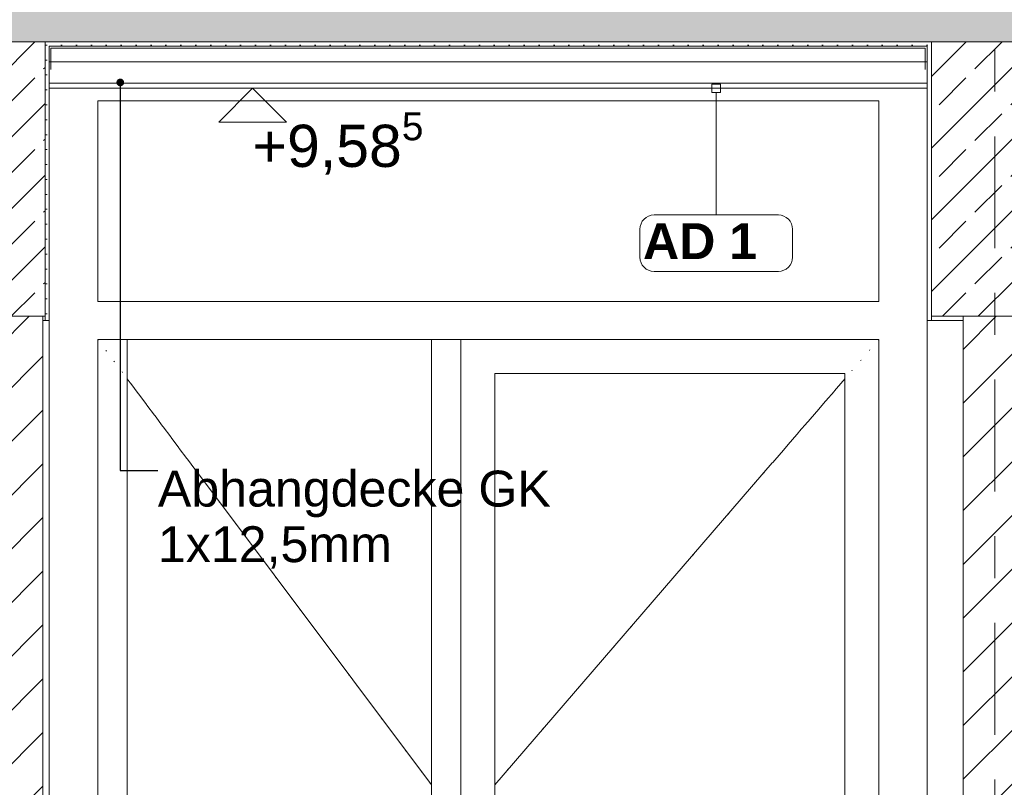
# Model space of a CAD drawing. Header units: metres. Extents: x -17.8 to 3.6, y -5.9 to 16.3.
# Tile 45 of 77: x -8.2 to -5.8, y 7.9 to 9.7. Entities that reach past the tile are written whole.
import ezdxf

# ---------------------------------------------------------------- set-up
doc = ezdxf.new("R2010")
doc.units = ezdxf.units.M
doc.header["$MEASUREMENT"] = 0
doc.linetypes.add('Strichlinie doppelt', pattern=[0.546806, 0.264583, -0.105833, 0.070556, -0.105833])
doc.linetypes.add('Wipeout_Contour', pattern=[1, 0, -1])
for name, color, linetype in [('152 - Bemaßung_ Beschriftung.Ausbau', 7, 'Continuous'), ('301 - Elemente.Linie', 7, 'Continuous'), ('451 - Universal.Achsen Raster', 7, 'Continuous'), ('603 - Struktur.Bodenplatte_ Decke Roh', 7, 'Continuous'), ('605 - Struktur.Wand Innen', 7, 'Continuous'), ('607 - Struktur.Stütze', 7, 'Continuous'), ('608 - Struktur.Träger', 7, 'Continuous'), ('Neubau_152 - Bemaßung_ Beschriftung.Ausbau', 7, 'Continuous'), ('Neubau_651 - Abdeckung.Decke abgehängt_ bekleidet', 7, 'Continuous')]:
    doc.layers.add(name, color=color, linetype=linetype)
doc.styles.add('ERSTELLTER_STIL_1', font='txt')
doc.styles.add('ERSTELLTER_STIL_2', font='txt')
doc.dimstyles.new('ERSTELLTER_STIL__1', dxfattribs={"dimtxt": 0.1, "dimasz": 0.0532, "dimexe": 0.18, "dimexo": 0.0625, "dimgap": 0, "dimtad": 1, "dimzin": 0, "dimdsep": 46, "dimtxsty": 'ERSTELLTER_STIL_1', "dimblk": 'ARROWHEAD_2', "dimblk1": 'ARROWHEAD_2', "dimblk2": 'ARROWHEAD_2', "dimcen": 0.09, "dimse1": 1, "dimse2": 1, "dimclrd": 7, "dimclre": 7, "dimclrt": 7, "dimazin": 0, "dimtfac": 1, "dimtdec": 4, "dimtmove": 0, "dimatfit": 3, "dimfxl": 1, "dimtolj": 1, "dimtzin": 0, "dimarcsym": 0})
doc.dimstyles.new('ERSTELLTER_STIL__4', dxfattribs={"dimtxt": 0.18, "dimasz": 0.03648, "dimexe": 0.18, "dimexo": 0.0625, "dimgap": 0, "dimtad": 0, "dimtih": 1, "dimtoh": 1, "dimdec": 4, "dimzin": 0, "dimdsep": 46, "dimcen": 0.09, "dimadec": 0, "dimazin": 0, "dimtfac": 1, "dimtdec": 4, "dimtmove": 0, "dimatfit": 3, "dimldrblk": 'ARROWHEAD_11', "dimfxl": 1, "dimtolj": 1, "dimtzin": 0, "dimarcsym": 0})
pattern_1 = [(45, (0, 0), (-0.0848528, 0.0848528), []), (45, (-0.04243, 0.04243), (-0.0848528, 0.0848528), [0.09, -0.03])]
pattern_2 = [(45, (0, 0), (-0.01767767, 0.01767767), [0, -0.025])]
pattern_3 = [(45, (0, 0), (-0.0636396, 0.0636396), [])]

# ---------------------------------------------------------------- blocks, each defined once
blk = doc.blocks.new('*D92')
at = {"layer": '152 - Bemaßung_ Beschriftung.Ausbau', "color": 7, "linetype": 'Continuous', "lineweight": 5}
for p, q in [((-14.855, 0), (-14.855, 13.3199)), ((-14.8025, 0), (-14.9075, 0)), ((-14.89, 0.0202), (-14.82, -0.0202)), ((-14.855, -1.75), (-14.855, 0)), ((-14.89, -1.7298), (-14.82, -1.7702)), ((-14.8025, -1.75), (-14.9075, -1.75))]:
    blk.add_line(p, q, dxfattribs=at)
at = {"color": 254, "linetype": 'Wipeout_Contour', "lineweight": 0, "ltscale": 59.837338}
blk.add_wipeout([(-14.8563, -1.0268), (-14.8563, -0.7232), (-14.9938, -0.7232), (-14.9938, -1.0268)], dxfattribs=at).dxf.layer = '152 - Bemaßung_ Beschriftung.Ausbau'
at = {"layer": '152 - Bemaßung_ Beschriftung.Ausbau', "color": 7, "lineweight": 5, "insert": (-14.875, -1.008), "char_height": 0.1, "attachment_point": 7, "rotation": 90, "style": 'ERSTELLTER_STIL_1'}
blk.add_mtext('\\A1;{\\pql;\\fArial|b0|i0|c0|p38;1,75}', dxfattribs=at)
blk = doc.blocks.new('ARROWHEAD_2')
at = {"color": 0, "linetype": 'Continuous', "lineweight": 0}
for p, q in [((-0.378, -0.655), (0.378, 0.655)), ((0, 0), (-1, 0))]:
    blk.add_line(p, q, dxfattribs=at)
blk = doc.blocks.new('*D93')
at = {"layer": '152 - Bemaßung_ Beschriftung.Ausbau', "color": 7, "linetype": 'Continuous', "lineweight": 5}
for p, q in [((-14.855, 13.3199), (-14.855, 13.3541)), ((-14.8025, 13.3199), (-14.9075, 13.3199)), ((-14.82, 13.2997), (-14.89, 13.3401)), ((-14.855, 0), (-14.855, 13.3199)), ((-14.89, 0.0202), (-14.82, -0.0202))]:
    blk.add_line(p, q, dxfattribs=at)
at = {"color": 254, "linetype": 'Wipeout_Contour', "lineweight": 0, "ltscale": 65.424627}
blk.add_wipeout([(-14.8563, 6.4201), (-14.8563, 6.8997), (-14.9938, 6.8997), (-14.9938, 6.4201)], dxfattribs=at).dxf.layer = '152 - Bemaßung_ Beschriftung.Ausbau'
at = {"layer": '152 - Bemaßung_ Beschriftung.Ausbau', "color": 7, "lineweight": 5, "insert": (-14.8556, 6.4389), "char_height": 0.1, "attachment_point": 7, "rotation": 90, "style": 'ERSTELLTER_STIL_1'}
blk.add_mtext('\\A1;{\\pql;\\fArial|b0|i0|c0|p38;13,31\\fArial|b0|i0|c0|p38;\\A1{\\H.66x;\\S99^  ;}}', dxfattribs=at)
blk = doc.blocks.new('*D103')
at = {"layer": '152 - Bemaßung_ Beschriftung.Ausbau', "color": 7, "linetype": 'Continuous', "lineweight": 5}
for p, q in [((-14.39, 9.4952), (-14.32, 9.4548)), ((-14.3025, 9.475), (-14.4075, 9.475)), ((-14.355, 7.465), (-14.355, 9.475)), ((-14.3025, 7.465), (-14.4075, 7.465)), ((-14.39, 7.4852), (-14.32, 7.4448))]:
    blk.add_line(p, q, dxfattribs=at)
at = {"color": 254, "linetype": 'Wipeout_Contour', "lineweight": 0, "ltscale": 66.955039}
blk.add_wipeout([(-14.3563, 8.3182), (-14.3563, 8.6218), (-14.4938, 8.6218), (-14.4938, 8.3182)], dxfattribs=at).dxf.layer = '152 - Bemaßung_ Beschriftung.Ausbau'
at = {"layer": '152 - Bemaßung_ Beschriftung.Ausbau', "color": 7, "lineweight": 5, "insert": (-14.375, 8.337), "char_height": 0.1, "attachment_point": 7, "rotation": 90, "style": 'ERSTELLTER_STIL_1'}
blk.add_mtext('\\A1;{\\pql;\\fArial|b0|i0|c0|p38;2,01}', dxfattribs=at)
blk = doc.blocks.new('*D104')
at = {"layer": '152 - Bemaßung_ Beschriftung.Ausbau', "color": 7, "linetype": 'Continuous', "lineweight": 5}
for p, q in [((-14.39, 10.0202), (-14.32, 9.9798)), ((-14.3025, 10), (-14.4075, 10)), ((-14.355, 9.475), (-14.355, 10)), ((-14.39, 9.4952), (-14.32, 9.4548)), ((-14.3025, 9.475), (-14.4075, 9.475))]:
    blk.add_line(p, q, dxfattribs=at)
at = {"layer": '152 - Bemaßung_ Beschriftung.Ausbau', "color": 7, "lineweight": 5, "insert": (-14.3734, 9.6366), "char_height": 0.1, "attachment_point": 7, "rotation": 90, "style": 'ERSTELLTER_STIL_1'}
blk.add_mtext('\\A1;{\\pql;\\fArial|b0|i0|c0|p38;52\\fArial|b0|i0|c0|p38;\\A1{\\H.66x;\\S5^  ;}}', dxfattribs=at)
at = {"color": 254, "linetype": 'Wipeout_Contour', "lineweight": 0, "ltscale": 69.656087}
blk.add_wipeout([(-14.3563, 9.6178), (-14.3563, 9.8572), (-14.4938, 9.8572), (-14.4938, 9.6178)], dxfattribs=at).dxf.layer = '152 - Bemaßung_ Beschriftung.Ausbau'
blk = doc.blocks.new('ARROWHEAD_11')
at = {"color": 0, "linetype": 'Continuous', "lineweight": 0}
blk.add_line((0, 0), (-1, 0), dxfattribs=at)
at = {"color": 0, "linetype": 'Continuous', "lineweight": 0, "const_width": 0.25, "flags": 128}
blk.add_lwpolyline([(-0.125, 0, 1), (0.125, 0, 1)], format="xyb", close=True, dxfattribs=at)

msp = doc.modelspace()

# ---------------------------------------------------------------- hatches: boundary and pattern name
at = {"layer": '603 - Struktur.Bodenplatte_ Decke Roh', "linetype": 'Continuous', "lineweight": 5}
h = msp.add_hatch(dxfattribs=at)
h.set_pattern_fill('Beton__Stahlbeton_0001', style=0, pattern_type=2)
h.set_pattern_definition(pattern_1)
h.paths.add_polyline_path([(-0.005, 9.695), (-0.005, 9.945), (-13.695, 9.945), (-13.695, 9.695), (-13.455, 9.695), (-13.31, 9.695), (-12.99, 9.695), (-8.51, 9.695), (-8.09, 9.695), (-6.01, 9.695), (-5.79, 9.695), (-5.41, 9.695), (-5.19, 9.695), (-0.71, 9.695), (-0.39, 9.695), (-0.245, 9.695)])
h = msp.add_hatch(dxfattribs=at)
h.set_pattern_fill('Gips_0001', style=0, pattern_type=2)
h.set_pattern_definition(pattern_2)
h.paths.add_polyline_path([(-6.01, 9.695), (-8.09, 9.695), (-8.09, 9.685), (-6.01, 9.685)])
at = {"layer": '608 - Struktur.Träger', "linetype": 'Continuous', "lineweight": 5}
h = msp.add_hatch(dxfattribs=at)
h.set_pattern_fill('Beton__Stahlbeton_0001', style=0, pattern_type=2)
h.set_pattern_definition(pattern_1)
h.paths.add_polyline_path([(-8.1, 9.695), (-8.5, 9.695), (-8.5, 9.045), (-8.24, 9.045), (-8.105, 9.045), (-8.1, 9.045)])
h = msp.add_hatch(dxfattribs=at)
h.set_pattern_fill('Gips_0001', style=0, pattern_type=2)
h.set_pattern_definition(pattern_2)
h.paths.add_polyline_path([(-8.1, 9.695), (-8.1, 9.045), (-8.1, 9.035), (-8.09, 9.035), (-8.09, 9.695)])
h = msp.add_hatch(dxfattribs=at)
h.set_pattern_fill('Gips_0001', style=0, pattern_type=2)
h.set_pattern_definition(pattern_2)
h.paths.add_polyline_path([(-6, 9.695), (-6.01, 9.695), (-6.01, 9.035), (-6, 9.035), (-6, 9.045)])
h = msp.add_hatch(dxfattribs=at)
h.set_pattern_fill('Beton__Stahlbeton_0001', style=0, pattern_type=2)
h.set_pattern_definition(pattern_1)
h.paths.add_polyline_path([(-5.8, 9.695), (-6, 9.695), (-6, 9.045), (-5.925, 9.045), (-5.8, 9.045)])
h = msp.add_hatch(dxfattribs=at)
h.set_pattern_fill('Gips_0001', style=0, pattern_type=2)
h.set_pattern_definition(pattern_2)
h.paths.add_polyline_path([(-8.105, 9.035), (-8.1, 9.035), (-8.1, 9.045), (-8.105, 9.045)])
h = msp.add_hatch(dxfattribs=at)
h.set_pattern_fill('Gips_0001', style=0, pattern_type=2)
h.set_pattern_definition(pattern_2)
h.paths.add_polyline_path([(-6, 9.035), (-5.925, 9.035), (-5.925, 9.045), (-6, 9.045)])
at = {"layer": 'Neubau_651 - Abdeckung.Decke abgehängt_ bekleidet', "linetype": 'Continuous', "lineweight": 5}
h = msp.add_hatch(dxfattribs=at)
h.set_pattern_fill('Gips_0001', style=0, pattern_type=2)
h.set_pattern_definition(pattern_2)
h.paths.add_polyline_path([(-8.09, 9.585), (-6.01, 9.585), (-6.01, 9.5975), (-8.09, 9.5975)])

# ---------------------------------------------------------------- linework, layer by layer
at = {"layer": '301 - Elemente.Linie', "color": 92, "linetype": 'Continuous', "lineweight": 9, "true_color": 0x00be00, "flags": 128}
msp.add_lwpolyline([(-8.0866, 9.6292), (-8.0866, 9.6801), (-6.0146, 9.6801), (-6.0146, 9.6292)], dxfattribs=at)
at = {"layer": '603 - Struktur.Bodenplatte_ Decke Roh', "color": 7, "linetype": 'Continuous', "lineweight": 5}
msp.add_line((-6.01, 9.685), (-8.09, 9.685), dxfattribs=at)
at = {"layer": '603 - Struktur.Bodenplatte_ Decke Roh', "color": 7, "linetype": 'Continuous', "lineweight": 13, "flags": 128}
msp.add_lwpolyline([(-0.245, 9.695), (-0.39, 9.695), (-0.4, 9.695), (-0.7, 9.695), (-0.71, 9.695), (-5.19, 9.695), (-5.2, 9.695), (-5.4, 9.695), (-5.41, 9.695), (-5.79, 9.695), (-5.8, 9.695), (-6, 9.695), (-6.01, 9.695), (-8.09, 9.695), (-8.1, 9.695), (-8.5, 9.695), (-8.51, 9.695), (-12.99, 9.695), (-13, 9.695), (-13.3, 9.695), (-13.31, 9.695), (-13.455, 9.695)], dxfattribs=at)
at = {"layer": '605 - Struktur.Wand Innen', "color": 7, "linetype": 'Continuous', "lineweight": 13}
for p, q in [((-7.975, 9.08), (-7.975, 9.555)), ((-7.975, 9.555), (-6.125, 9.555)), ((-6.125, 9.555), (-6.125, 9.08)), ((-6.125, 9.08), (-7.975, 9.08)), ((-7.975, 6.695), (-7.975, 8.99)), ((-7.9055, 8.99), (-7.1846, 8.99)), ((-7.1151, 8.99), (-7.1148, 8.99)), ((-6.125, 8.99), (-6.125, 6.695))]:
    msp.add_line(p, q, dxfattribs=at)
at = {"layer": '605 - Struktur.Wand Innen', "color": 7, "linetype": 'Continuous', "lineweight": 9}
for p, q in [((-7.975, 8.99), (-7.9738, 8.9884)), ((-6.1249, 8.99), (-6.1262, 8.9885)), ((-7.9558, 8.9644), (-7.9546, 8.9628)), ((-6.1458, 8.9658), (-6.1471, 8.9643)), ((-7.9367, 8.9388), (-7.9355, 8.9372)), ((-6.1667, 8.9415), (-6.168, 8.94)), ((-7.9175, 8.9132), (-7.9163, 8.9116)), ((-6.1876, 8.9173), (-6.1889, 8.9158)), ((-7.9055, 8.8973), (-7.8983, 8.8876)), ((-7.8983, 8.8876), (-7.8971, 8.886)), ((-6.2098, 8.8916), (-6.2294, 8.8688)), ((-6.2085, 8.8931), (-6.2098, 8.8916)), ((-6.2049, 8.8973), (-6.2085, 8.8931)), ((-7.8971, 8.886), (-7.8791, 8.862)), ((-6.2307, 8.8673), (-6.2503, 8.8446)), ((-6.2294, 8.8688), (-6.2307, 8.8673)), ((-7.8791, 8.862), (-7.8779, 8.8604)), ((-7.8779, 8.8604), (-7.8599, 8.8364)), ((-6.2517, 8.8431), (-6.2712, 8.8204)), ((-6.2503, 8.8446), (-6.2517, 8.8431)), ((-7.8599, 8.8364), (-7.8587, 8.8348)), ((-7.8587, 8.8348), (-7.8407, 8.8107)), ((-6.2726, 8.8189), (-6.2922, 8.7962)), ((-6.2712, 8.8204), (-6.2726, 8.8189)), ((-7.8407, 8.8107), (-7.8395, 8.8091)), ((-7.8395, 8.8091), (-7.8215, 8.7851)), ((-6.2935, 8.7946), (-6.3131, 8.7719)), ((-6.2922, 8.7962), (-6.2935, 8.7946)), ((-7.8215, 8.7851), (-7.8203, 8.7835)), ((-7.8203, 8.7835), (-7.8023, 8.7595)), ((-6.3131, 8.7719), (-6.3144, 8.7704)), ((-7.8023, 8.7595), (-7.8011, 8.7579)), ((-7.8011, 8.7579), (-7.7831, 8.7339)), ((-6.334, 8.7477), (-6.3353, 8.7462)), ((-6.3144, 8.7704), (-6.334, 8.7477)), ((-7.7831, 8.7339), (-7.7819, 8.7323)), ((-7.7819, 8.7323), (-7.7639, 8.7083)), ((-6.3353, 8.7462), (-6.3549, 8.7235)), ((-7.7639, 8.7083), (-7.7627, 8.7067)), ((-7.7627, 8.7067), (-7.7448, 8.6827)), ((-6.3562, 8.722), (-6.3758, 8.6992)), ((-6.3549, 8.7235), (-6.3562, 8.722)), ((-7.7448, 8.6827), (-7.7436, 8.6811)), ((-7.7436, 8.6811), (-7.1846, 7.9352)), ((-6.3771, 8.6977), (-7.0348, 7.9352)), ((-6.3758, 8.6992), (-6.3771, 8.6977)), ((-7.7256, 8.6571), (-7.7244, 8.6555)), ((-6.3967, 8.675), (-6.398, 8.6735)), ((-7.7064, 8.6315), (-7.7052, 8.6299)), ((-6.4176, 8.6508), (-6.4189, 8.6493)), ((-6.4385, 8.6265), (-6.4398, 8.625)), ((-7.6872, 8.6059), (-7.686, 8.6043)), ((-6.4594, 8.6023), (-6.4607, 8.6008)), ((-7.668, 8.5803), (-7.6668, 8.5787)), ((-6.4803, 8.5781), (-6.4816, 8.5766)), ((-7.6488, 8.5547), (-7.6476, 8.5531)), ((-6.5012, 8.5539), (-6.5025, 8.5523)), ((-7.6296, 8.5291), (-7.6284, 8.5275)), ((-6.5221, 8.5296), (-6.5234, 8.5281)), ((-7.6104, 8.5035), (-7.6092, 8.5019)), ((-6.543, 8.5054), (-6.5443, 8.5039)), ((-7.5912, 8.4778), (-7.59, 8.4762)), ((-6.5639, 8.4812), (-6.5652, 8.4797)), ((-7.572, 8.4522), (-7.5709, 8.4506)), ((-6.5848, 8.4569), (-6.5861, 8.4554)), ((-7.5529, 8.4266), (-7.5517, 8.425)), ((-6.6057, 8.4327), (-6.607, 8.4312)), ((-7.5337, 8.401), (-7.5325, 8.3994)), ((-6.6266, 8.4085), (-6.6279, 8.407)), ((-7.5145, 8.3754), (-7.5133, 8.3738)), ((-6.6475, 8.3842), (-6.6488, 8.3827)), ((-6.6684, 8.36), (-6.6697, 8.3585)), ((-7.4953, 8.3498), (-7.4941, 8.3482)), ((-6.6893, 8.3358), (-6.6906, 8.3343)), ((-7.4761, 8.3242), (-7.4749, 8.3226)), ((-6.7102, 8.3116), (-6.7115, 8.31)), ((-7.4569, 8.2986), (-7.4557, 8.297)), ((-6.7311, 8.2873), (-6.7324, 8.2858)), ((-7.4377, 8.273), (-7.4365, 8.2714)), ((-6.752, 8.2631), (-6.7533, 8.2616)), ((-7.4185, 8.2474), (-7.4173, 8.2458)), ((-6.7729, 8.2389), (-6.7742, 8.2374)), ((-7.3993, 8.2218), (-7.3981, 8.2202)), ((-6.7938, 8.2146), (-6.7951, 8.2131)), ((-7.3802, 8.1962), (-7.379, 8.1946)), ((-6.8147, 8.1904), (-6.816, 8.1889)), ((-7.361, 8.1706), (-7.3598, 8.169)), ((-6.8356, 8.1662), (-6.8369, 8.1647)), ((-7.3418, 8.1449), (-7.3406, 8.1433)), ((-6.8565, 8.1419), (-6.8578, 8.1404)), ((-7.3226, 8.1193), (-7.3214, 8.1177)), ((-6.8774, 8.1177), (-6.8787, 8.1162)), ((-7.3034, 8.0937), (-7.3022, 8.0921)), ((-6.8983, 8.0935), (-6.8996, 8.092)), ((-7.2842, 8.0681), (-7.283, 8.0665)), ((-6.9192, 8.0693), (-6.9205, 8.0677)), ((-7.265, 8.0425), (-7.2638, 8.0409)), ((-6.9401, 8.045), (-6.9414, 8.0435)), ((-7.2458, 8.0169), (-7.2446, 8.0153)), ((-6.961, 8.0208), (-6.9623, 8.0193)), ((-7.2266, 7.9913), (-7.2254, 7.9897)), ((-6.9819, 7.9966), (-6.9832, 7.9951)), ((-7.2074, 7.9657), (-7.2062, 7.9641)), ((-7.0028, 7.9723), (-7.0041, 7.9708)), ((-7.1883, 7.9401), (-7.1871, 7.9385)), ((-7.0237, 7.9481), (-7.025, 7.9466))]:
    msp.add_line(p, q, dxfattribs=at)
at = {"layer": '605 - Struktur.Wand Innen', "color": 7, "linetype": 'Continuous', "lineweight": 18}
for p, q in [((-7.9055, 8.99), (-7.975, 8.99)), ((-7.975, 8.99), (-7.975, 6.695)), ((-7.9055, 7.4516), (-7.9055, 8.99)), ((-7.1151, 8.99), (-7.1846, 8.99)), ((-7.1846, 8.99), (-7.1846, 7.4516)), ((-7.1151, 6.695), (-7.1151, 8.99)), ((-7.1148, 6.695), (-7.1148, 8.99)), ((-7.1148, 8.99), (-6.1249, 8.99)), ((-6.1249, 8.99), (-6.1249, 6.695)), ((-6.2049, 8.9098), (-7.0348, 8.9098)), ((-7.0348, 8.9098), (-7.0348, 7.755)), ((-6.2049, 7.4516), (-6.2049, 8.9098))]:
    msp.add_line(p, q, dxfattribs=at)
at = {"layer": '607 - Struktur.Stütze', "color": 7, "linetype": 'Continuous', "lineweight": 13}
for p, q in [((-8.09, 6.695), (-8.09, 9.035)), ((-6.01, 6.695), (-6.01, 9.035))]:
    msp.add_line(p, q, dxfattribs=at)
at = {"layer": '608 - Struktur.Träger', "color": 7, "linetype": 'Continuous', "lineweight": 5}
for p, q in [((-8.09, 9.685), (-8.09, 9.6475)), ((-6.01, 9.685), (-6.01, 9.6475)), ((-8.09, 9.585), (-8.09, 9.035)), ((-6.01, 9.585), (-6.01, 9.035)), ((-6, 9.045), (-6, 9.035))]:
    msp.add_line(p, q, dxfattribs=at)
at = {"layer": '608 - Struktur.Träger', "color": 7, "linetype": 'Continuous', "lineweight": 13}
msp.add_line((-6, 9.695), (-6, 9.045), dxfattribs=at)
at = {"layer": '608 - Struktur.Träger', "color": 7, "linetype": 'Continuous', "lineweight": 5, "flags": 128}
for points in [[(-8.09, 9.6475), (-8.09, 9.5975), (-8.09, 9.585)], [(-6.01, 9.6475), (-6.01, 9.5975), (-6.01, 9.585)]]:
    msp.add_lwpolyline(points, dxfattribs=at)
at = {"layer": 'Neubau_651 - Abdeckung.Decke abgehängt_ bekleidet', "color": 1, "linetype": 'Continuous', "lineweight": 5}
for p, q in [((-6.01, 9.6475), (-8.09, 9.6475)), ((-6.01, 9.5975), (-8.09, 9.5975)), ((-6.01, 9.585), (-8.09, 9.585))]:
    msp.add_line(p, q, dxfattribs=at)

# ---------------------------------------------------------------- next in the draw order: wipeouts: each hides what was drawn before it
at = {"color": 254, "linetype": 'Wipeout_Contour', "lineweight": 0, "ltscale": 45.565865}
msp.add_wipeout([(-8.24, 9.045), (-8.24, 6.615), (-8.105, 6.615), (-8.105, 9.045)], dxfattribs=at).dxf.layer = '605 - Struktur.Wand Innen'
at = {"color": 254, "linetype": 'Wipeout_Contour', "lineweight": 0, "ltscale": 39.406797}
msp.add_wipeout([(-5.925, 9.045), (-5.925, 6.615), (-5.795, 6.615), (-5.795, 9.045)], dxfattribs=at).dxf.layer = '605 - Struktur.Wand Innen'

# ---------------------------------------------------------------- next in the draw order: hatches: boundary and pattern name
at = {"layer": '605 - Struktur.Wand Innen', "linetype": 'Continuous', "lineweight": 5}
h = msp.add_hatch(dxfattribs=at)
h.set_pattern_fill('MW_Ziegel_0001', style=0, pattern_type=2)
h.set_pattern_definition(pattern_3)
h.paths.add_polyline_path([(-8.24, 9.045), (-8.24, 6.615), (-8.105, 6.615), (-8.105, 9.045)])
h = msp.add_hatch(dxfattribs=at)
h.set_pattern_fill('MW_Ziegel_0001', style=0, pattern_type=2)
h.set_pattern_definition(pattern_3)
h.paths.add_polyline_path([(-5.925, 9.045), (-5.925, 6.615), (-5.795, 6.615), (-5.795, 9.045)])

# ---------------------------------------------------------------- next in the draw order: linework, layer by layer
at = {"layer": '451 - Universal.Achsen Raster', "color": 160, "linetype": 'Strichlinie doppelt', "lineweight": 9, "true_color": 0x3232ff}
msp.add_line((-5.85, 15.81), (-5.85, -5.5), dxfattribs=at)
at = {"layer": '605 - Struktur.Wand Innen', "color": 7, "linetype": 'Continuous', "lineweight": 13}
for p, q in [((-8.105, 9.045), (-8.105, 9.035)), ((-8.105, 9.035), (-8.105, 6.615)), ((-5.925, 9.045), (-5.925, 9.035)), ((-5.925, 9.035), (-5.925, 6.615))]:
    msp.add_line(p, q, dxfattribs=at)
at = {"layer": '608 - Struktur.Träger', "color": 7, "linetype": 'Continuous', "lineweight": 13}
msp.add_line((-8.1, 9.695), (-8.1, 9.045), dxfattribs=at)
at = {"layer": '608 - Struktur.Träger', "color": 7, "linetype": 'Continuous', "lineweight": 5}
msp.add_line((-8.1, 9.045), (-8.1, 9.035), dxfattribs=at)
at = {"layer": '608 - Struktur.Träger', "color": 7, "linetype": 'Continuous', "lineweight": 13, "flags": 128}
for points in [[(-8.1, 9.045), (-8.105, 9.045), (-8.24, 9.045), (-8.5, 9.045)], [(-5.8, 9.045), (-5.925, 9.045), (-6, 9.045)]]:
    msp.add_lwpolyline(points, dxfattribs=at)
at = {"layer": '608 - Struktur.Träger', "color": 7, "linetype": 'Continuous', "lineweight": 5, "flags": 128}
for points in [[(-8.09, 9.035), (-8.1, 9.035), (-8.105, 9.035)], [(-5.925, 9.035), (-6, 9.035), (-6.01, 9.035)]]:
    msp.add_lwpolyline(points, dxfattribs=at)

# ---------------------------------------------------------------- next in the draw order: dimensions: what is measured, and where the dimension line sits
at = {"layer": '152 - Bemaßung_ Beschriftung.Ausbau', "color": 7, "linetype": 'Continuous', "lineweight": 5}
dim = msp.add_linear_dim(base=(-14.855, 0), p1=(0.115, -1.75), p2=(-13.445, 0), angle=90, dimstyle='ERSTELLTER_STIL__1', dxfattribs=at)
dim.commit()
dim.dimension.update_dxf_attribs({"geometry": '*D92', "text_midpoint": (-14.925, -0.8781), "dimtype": 160, "text_rotation": 90})

# ---------------------------------------------------------------- next in the draw order: dimensions: what is measured, and where the dimension line sits
dim = msp.add_linear_dim(base=(-14.855, 13.3199), p1=(-13.445, 0), p2=(0.145, 13.3199), angle=90, dimstyle='ERSTELLTER_STIL__1', dxfattribs=at)
dim.commit()
dim.dimension.update_dxf_attribs({"geometry": '*D93', "text_midpoint": (-14.925, 6.7801), "dimtype": 160, "text_rotation": 90})

# ---------------------------------------------------------------- next in the draw order: dimensions: what is measured, and where the dimension line sits
dim = msp.add_linear_dim(base=(-14.355, 9.475), p1=(-0.125, 7.465), p2=(-0.125, 9.475), angle=90, dimstyle='ERSTELLTER_STIL__1', dxfattribs=at)
dim.commit()
dim.dimension.update_dxf_attribs({"geometry": '*D103', "text_midpoint": (-14.425, 8.4669), "dimtype": 160, "text_rotation": 90})

# ---------------------------------------------------------------- next in the draw order: linework, layer by layer
at = {"layer": '152 - Bemaßung_ Beschriftung.Ausbau', "color": 7, "linetype": 'Continuous', "lineweight": 9, "flags": 128}
msp.add_lwpolyline([(-6.3627, 9.285, -0.414214), (-6.3293, 9.2516), (-6.3293, 9.1848, -0.414214), (-6.3627, 9.1514), (-6.6573, 9.1514, -0.414214), (-6.6906, 9.1848), (-6.6906, 9.2516, -0.414214), (-6.6573, 9.285)], format="xyb", close=True, dxfattribs=at)

# ---------------------------------------------------------------- next in the draw order: texts
at = {"layer": '152 - Bemaßung_ Beschriftung.Ausbau', "color": 7, "lineweight": 9, "insert": (-6.51, 9.2656), "char_height": 0.085, "attachment_point": 2, "style": 'ERSTELLTER_STIL_2'}
msp.add_mtext('\\A1;{\\pqc;\\pt0,1;\\fArial|b1|i0|c0|p38;AD 1 \\fArial|b1|i0|c0|p38;\\A1{\\H.66x;\\S^  ;}\\fArial|b1|i0|c0|p38;\\fArial|b1|i0|c0|p38;\\A1{\\H.66x;\\S^  ;}\\fArial|b1|i0|c0|p38;\\fArial|b1|i0|c0|p38;\\fArial|b1|i0|c0|p38;\\fArial|b1|i0|c0|p38;\\fArial|b1|i0|c0|p38;\\fArial|b1|i0|c0|p38;\\fArial|b1|i0|c0|p38;\\fArial|b1|i0|c0|p38;\\fArial|b1|i0|c0|p38;\\fArial|b1|i0|c0|p38;\\fArial|b1|i0|c0|p38;\\fArial|b1|i0|c0|p38;\\fArial|b1|i0|c0|p38;\\fArial|b1|i0|c0|p38;\\fArial|b1|i0|c0|p38;\\fArial|b1|i0|c0|p38;\\fArial|b1|i0|c0|p38;\\fArial|b1|i0|c0|p38;\\fArial|b1|i0|c0|p38;\\fArial|b1|i0|c0|p38;\\fArial|b1|i0|c0|p38;\\fArial|b1|i0|c0|p38;\\fArial|b1|i0|c0|p38;\\fArial|b1|i0|c0|p38;\\fArial|b1|i0|c0|p38;\\fArial|b1|i0|c0|p38;\\fArial|b1|i0|c0|p38;\\fArial|b1|i0|c0|p38;\\fArial|b1|i0|c0|p38;\\fArial|b1|i0|c0|p38;\\fArial|b1|i0|c0|p38;\\fArial|b1|i0|c0|p38;\\fArial|b1|i0|c0|p38;\\fArial|b1|i0|c0|p38;\\fArial|b1|i0|c0|p38;\\fArial|b1|i0|c0|p38;\\fArial|b1|i0|c0|p38;\\fArial|b1|i0|c0|p38;\\fArial|b1|i0|c0|p38;\\fArial|b1|i0|c0|p38;\\fArial|b1|i0|c0|p38;\\fArial|b1|i0|c0|p38;\\fArial|b1|i0|c0|p38;\\fArial|b1|i0|c0|p38;}', dxfattribs=at)
at = {"layer": 'Neubau_152 - Bemaßung_ Beschriftung.Ausbau', "color": 1, "linetype": 'Continuous', "lineweight": 13, "insert": (-7.8327, 8.6795), "char_height": 0.085, "attachment_point": 1, "line_spacing_factor": 0.929504, "style": 'ERSTELLTER_STIL_1'}
msp.add_mtext('\\A1;{\\pql;\\fArial|b0|i0|c0|p38;Abhangdecke GK\\P\\pql;\\fArial|b0|i0|c0|p38;1x12,5mm}', dxfattribs=at)

# ---------------------------------------------------------------- next in the draw order: dimensions: what is measured, and where the dimension line sits
at = {"layer": '152 - Bemaßung_ Beschriftung.Ausbau', "color": 7, "linetype": 'Continuous', "lineweight": 5}
dim = msp.add_linear_dim(base=(-14.355, 10), p1=(-0.125, 9.475), p2=(-13.4350000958, 10), angle=90, dimstyle='ERSTELLTER_STIL__1', dxfattribs=at)
dim.commit()
dim.dimension.update_dxf_attribs({"geometry": '*D104', "text_midpoint": (-14.4250000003, 9.8478662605), "dimtype": 160, "text_rotation": 90})

# ---------------------------------------------------------------- next in the draw order: linework, layer by layer
for p, q in [((-7.6083, 9.585), (-7.6883, 9.505)), ((-7.6083, 9.585), (-7.6683, 9.585)), ((-7.6083, 9.585), (-7.5483, 9.585)), ((-7.5283, 9.505), (-7.6083, 9.585)), ((-7.6883, 9.505), (-7.5283, 9.505))]:
    msp.add_line(p, q, dxfattribs=at)
at = {"layer": '152 - Bemaßung_ Beschriftung.Ausbau', "color": 7, "linetype": 'Continuous', "lineweight": 9}
msp.add_line((-6.51, 9.575), (-6.51, 9.285), dxfattribs=at)
at = {"layer": '152 - Bemaßung_ Beschriftung.Ausbau', "color": 7, "linetype": 'Continuous', "lineweight": 9, "flags": 128}
msp.add_lwpolyline([(-6.5, 9.595), (-6.52, 9.595), (-6.52, 9.575), (-6.5, 9.575)], close=True, dxfattribs=at)

# ---------------------------------------------------------------- next in the draw order: wipeouts: each hides what was drawn before it
at = {"color": 254, "linetype": 'Wipeout_Contour', "lineweight": 0, "ltscale": 48.069441}
msp.add_wipeout([(-7.623, 9.3743), (-7.1969, 9.3743), (-7.1969, 9.5038), (-7.623, 9.5038)], dxfattribs=at).dxf.layer = '152 - Bemaßung_ Beschriftung.Ausbau'

# ---------------------------------------------------------------- next in the draw order: texts
at = {"layer": '152 - Bemaßung_ Beschriftung.Ausbau', "color": 7, "lineweight": 5, "insert": (-7.6083, 9.3696), "char_height": 0.1, "attachment_point": 7, "style": 'ERSTELLTER_STIL_1'}
msp.add_mtext('\\A1;{\\pql;\\fArial|b0|i0|c0|p38;+9,58\\fArial|b0|i0|c0|p38;\\A1{\\H.66x;\\S5^  ;}}', dxfattribs=at)

# ---------------------------------------------------------------- next in the draw order: leaders
at = {"layer": 'Neubau_152 - Bemaßung_ Beschriftung.Ausbau', "color": 1, "linetype": 'Continuous', "lineweight": 13, "annotation_type": 0, "has_hookline": 1, "hookline_direction": 0, "text_width": 0.9296}
msp.add_leader([(-7.9218, 9.5989), (-7.9218, 8.6795), (-7.8327, 8.6795)], dimstyle='ERSTELLTER_STIL__4', dxfattribs=at)

doc.saveas('drawing.dxf')
